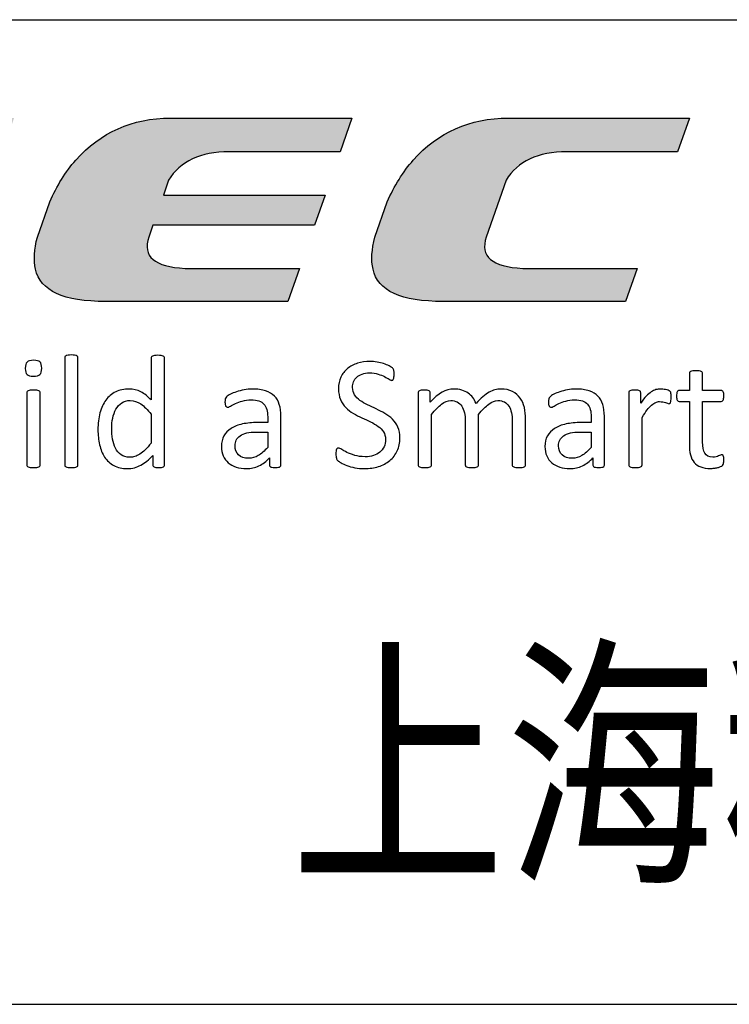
# Model space of a CAD drawing. Header units: millimetres. Extents: x 14844 to 15142, y 1964 to 2174.
# Tile 9 of 19: x 15054 to 15061, y 1989 to 1999. Entities that reach past the tile are written whole.
import ezdxf

# ---------------------------------------------------------------- set-up
doc = ezdxf.new("R2010")
doc.units = ezdxf.units.MM
doc.header["$LTSCALE"] = 30.734
for name, color, linetype in [('03 标注', 7, 'CONTINUOUS'), ('04 \\M+2A4E5\\M+2A672', 1, 'CONTINUOUS'), ('07 图框', 15, 'CONTINUOUS')]:
    doc.layers.add(name, color=color, linetype=linetype)
doc.styles.add('ST1', font='arial.ttf', dxfattribs={"width": 0.8})

# ---------------------------------------------------------------- blocks, each defined once
blk = doc.blocks.new('quectel-logo')
at = {"layer": '04 \\M+2A4E5\\M+2A672'}
h = blk.add_hatch(color=256, dxfattribs=at)
h.dxf.hatch_style = 1
edge = h.paths.add_edge_path(flags=16)
edge.add_spline(control_points=[(-2.24, 2.387), (-2.24, 2.387), (-2.548, 1.504), (-2.548, 1.504), (-2.653, 1.219), (-2.801, 1.067), (-2.992, 1.045), (-2.992, 1.045), (-3.149, 1.048), (-3.149, 1.048), (-3.149, 1.048), (-3.855, 1.063), (-3.855, 1.063), (-4.053, 1.073), (-4.109, 1.227), (-4.007, 1.522), (-4.007, 1.522), (-3.704, 2.387), (-3.704, 2.387), (-3.579, 2.587), (-3.395, 2.719), (-3.149, 2.78), (-3.037, 2.807), (-2.915, 2.821), (-2.78, 2.821), (-2.4, 2.821), (-2.221, 2.677), (-2.24, 2.387)], knot_values=[0, 0, 0, 0, 1, 1, 1, 2, 2, 2, 3, 3, 3, 4, 4, 4, 5, 5, 5, 6, 6, 6, 7, 7, 7, 8, 8, 8, 9, 9, 9, 9], degree=3, periodic=0)
edge = h.paths.add_edge_path()
edge.add_spline(control_points=[(-1.304, 2.694), (-1.387, 3.118), (-1.72, 3.329), (-2.3, 3.329), (-2.3, 3.329), (-2.934, 3.335), (-2.934, 3.335), (-2.934, 3.335), (-3.149, 3.333), (-3.149, 3.333), (-3.149, 3.333), (-3.678, 3.329), (-3.678, 3.329), (-4.258, 3.329), (-4.738, 3.118), (-5.118, 2.694), (-5.274, 2.515), (-5.406, 2.304), (-5.514, 2.056), (-5.514, 2.056), (-5.7, 1.522), (-5.7, 1.522), (-5.752, 1.332), (-5.762, 1.169), (-5.729, 1.032), (-5.685, 0.827), (-5.53, 0.685), (-5.265, 0.609), (-5.265, 0.609), (-5.241, 0.63), (-5.241, 0.63), (-5.241, 0.63), (-5.202, 0.661), (-5.202, 0.661), (-5.202, 0.661), (-5.162, 0.691), (-5.162, 0.691), (-5.162, 0.691), (-5.121, 0.72), (-5.121, 0.72), (-5.121, 0.72), (-5.079, 0.748), (-5.079, 0.748), (-5.079, 0.748), (-5.037, 0.774), (-5.037, 0.774), (-5.037, 0.774), (-4.993, 0.798), (-4.993, 0.798), (-4.993, 0.798), (-4.951, 0.821), (-4.951, 0.821), (-4.951, 0.821), (-4.908, 0.843), (-4.908, 0.843), (-4.908, 0.843), (-4.863, 0.863), (-4.863, 0.863), (-4.863, 0.863), (-4.818, 0.881), (-4.818, 0.881), (-4.818, 0.881), (-4.774, 0.898), (-4.774, 0.898), (-4.774, 0.898), (-4.729, 0.914), (-4.729, 0.914), (-4.729, 0.914), (-4.684, 0.93), (-4.684, 0.93), (-4.684, 0.93), (-4.637, 0.943), (-4.637, 0.943), (-4.637, 0.943), (-4.593, 0.956), (-4.593, 0.956), (-4.593, 0.956), (-4.545, 0.966), (-4.545, 0.966), (-4.545, 0.966), (-4.499, 0.975), (-4.499, 0.975), (-4.499, 0.975), (-4.453, 0.984), (-4.453, 0.984), (-4.453, 0.984), (-4.406, 0.99), (-4.406, 0.99), (-4.406, 0.99), (-4.359, 0.997), (-4.359, 0.997), (-4.359, 0.997), (-4.313, 1.001), (-4.313, 1.001), (-4.313, 1.001), (-4.265, 1.004), (-4.265, 1.004), (-4.265, 1.004), (-4.219, 1.006), (-4.219, 1.006), (-4.219, 1.006), (-4.171, 1.007), (-4.171, 1.007), (-4.171, 1.007), (-4.15, 1.007), (-4.15, 1.007), (-4.15, 1.007), (-4.129, 1.006), (-4.129, 1.006), (-4.129, 1.006), (-4.107, 1.005), (-4.107, 1.005), (-4.107, 1.005), (-4.086, 1.004), (-4.086, 1.004), (-4.086, 1.004), (-4.065, 1.002), (-4.065, 1.002), (-4.065, 1.002), (-4.044, 1), (-4.044, 1), (-4.044, 1), (-4.023, 0.997), (-4.023, 0.997), (-4.023, 0.997), (-4.001, 0.994), (-4.001, 0.994), (-4.001, 0.994), (-3.982, 0.989), (-3.982, 0.989), (-3.982, 0.989), (-3.96, 0.985), (-3.96, 0.985), (-3.96, 0.985), (-3.941, 0.98), (-3.941, 0.98), (-3.941, 0.98), (-3.919, 0.974), (-3.919, 0.974), (-3.919, 0.974), (-3.9, 0.968), (-3.9, 0.968), (-3.9, 0.968), (-3.881, 0.962), (-3.881, 0.962), (-3.881, 0.962), (-3.86, 0.953), (-3.86, 0.953), (-3.86, 0.953), (-3.841, 0.946), (-3.841, 0.946), (-3.841, 0.946), (-3.76, 0.913), (-3.76, 0.913), (-3.76, 0.913), (-3.679, 0.876), (-3.679, 0.876), (-3.679, 0.876), (-3.602, 0.838), (-3.602, 0.838), (-3.602, 0.838), (-3.528, 0.798), (-3.528, 0.798), (-3.528, 0.798), (-3.454, 0.758), (-3.454, 0.758), (-3.454, 0.758), (-3.383, 0.715), (-3.383, 0.715), (-3.383, 0.715), (-3.313, 0.671), (-3.313, 0.671), (-3.313, 0.671), (-3.244, 0.627), (-3.244, 0.627), (-3.244, 0.627), (-3.177, 0.583), (-3.177, 0.583), (-3.177, 0.583), (-3.149, 0.562), (-3.149, 0.562), (-3.149, 0.562), (-3.122, 0.544), (-3.122, 0.544), (-2.552, 0.566), (-2.129, 0.728), (-1.851, 1.032), (-1.725, 1.169), (-1.62, 1.332), (-1.539, 1.522), (-1.539, 1.522), (-1.351, 2.056), (-1.351, 2.056), (-1.287, 2.304), (-1.27, 2.515), (-1.304, 2.694)], knot_values=[0, 0, 0, 0, 1, 1, 1, 2, 2, 2, 3, 3, 3, 4, 4, 4, 5, 5, 5, 6, 6, 6, 7, 7, 7, 8, 8, 8, 9, 9, 9, 10, 10, 10, 11, 11, 11, 12, 12, 12, 13, 13, 13, 14, 14, 14, 15, 15, 15, 16, 16, 16, 17, 17, 17, 18, 18, 18, 19, 19, 19, 20, 20, 20, 21, 21, 21, 22, 22, 22, 23, 23, 23, 24, 24, 24, 25, 25, 25, 26, 26, 26, 27, 27, 27, 28, 28, 28, 29, 29, 29, 30, 30, 30, 31, 31, 31, 32, 32, 32, 33, 33, 33, 34, 34, 34, 35, 35, 35, 36, 36, 36, 37, 37, 37, 38, 38, 38, 39, 39, 39, 40, 40, 40, 41, 41, 41, 42, 42, 42, 43, 43, 43, 44, 44, 44, 45, 45, 45, 46, 46, 46, 47, 47, 47, 48, 48, 48, 49, 49, 49, 50, 50, 50, 51, 51, 51, 52, 52, 52, 53, 53, 53, 54, 54, 54, 55, 55, 55, 56, 56, 56, 57, 57, 57, 58, 58, 58, 59, 59, 59, 60, 60, 60, 61, 61, 61, 62, 62, 62, 63, 63, 63, 64, 64, 64, 65, 65, 65, 65], degree=3, periodic=0)
edge = h.paths.add_edge_path(flags=17)
edge.add_spline(control_points=[(-3.114, -0.705), (-3.953, -0.862), (-4.378, 0.369), (-5.297, 0.057), (-4.489, 0.64), (-3.887, -0.184), (-3.114, -0.705)], knot_values=[0, 0, 0, 0, 1, 1, 1, 2, 2, 2, 2], degree=3, periodic=0)
edge = h.paths.add_edge_path()
edge.add_spline(control_points=[(0, 0), (-0.913, -0.543), (-1.448, -0.331), (-2.243, -0.036), (-1.532, -0.153), (-0.758, -0.208), (0, 0)], knot_values=[0, 0, 0, 0, 1, 1, 1, 2, 2, 2, 2], degree=3, periodic=0)
edge = h.paths.add_edge_path()
edge.add_spline(control_points=[(-3.881, 0.847), (-3.034, 0.508), (-2.557, -0.202), (-1.737, -0.37), (-1.213, -0.476), (-0.775, -0.468), (-0.238, -0.357), (-1.57, -1.089), (-2.325, -0.853), (-2.74, -0.636), (-3.348, -0.318), (-3.86, 0.324), (-4.597, 0.445), (-4.839, 0.485), (-5.059, 0.46), (-5.446, 0.254), (-5.111, 0.709), (-4.644, 0.894), (-4.169, 0.898), (-4.068, 0.9), (-3.971, 0.883), (-3.881, 0.847)], knot_values=[0, 0, 0, 0, 1, 1, 1, 2, 2, 2, 3, 3, 3, 4, 4, 4, 5, 5, 5, 6, 6, 6, 7, 7, 7, 7], degree=3, periodic=0)
edge = h.paths.add_edge_path()
edge.add_spline(control_points=[(2.598, 1.504), (2.493, 1.219), (2.192, 1.067), (1.696, 1.045), (1.228, 1.067), (1.042, 1.225), (1.138, 1.522), (1.138, 1.522), (1.44, 2.387), (1.44, 2.387), (1.44, 2.387), (1.771, 3.335), (1.771, 3.335), (1.771, 3.335), (0.078, 3.335), (0.078, 3.335), (0.078, 3.335), (-0.555, 1.522), (-0.555, 1.522), (-0.605, 1.332), (-0.616, 1.169), (-0.584, 1.032), (-0.513, 0.702), (-0.157, 0.538), (0.487, 0.541), (0.487, 0.541), (1.255, 0.541), (1.255, 0.541), (1.255, 0.541), (1.868, 0.541), (1.868, 0.541), (2.518, 0.538), (2.992, 0.702), (3.294, 1.032), (3.422, 1.169), (3.525, 1.332), (3.606, 1.522), (3.606, 1.522), (3.794, 2.056), (3.794, 2.056), (3.794, 2.056), (4.234, 3.335), (4.234, 3.335), (4.234, 3.335), (3.236, 3.335), (3.236, 3.335), (3.236, 3.335), (2.907, 2.387), (2.907, 2.387), (2.907, 2.387), (2.598, 1.504), (2.598, 1.504), (2.598, 1.504), (2.598, 1.504), (2.598, 1.504)], knot_values=[0, 0, 0, 0, 1, 1, 1, 2, 2, 2, 3, 3, 3, 4, 4, 4, 5, 5, 5, 6, 6, 6, 7, 7, 7, 8, 8, 8, 9, 9, 9, 10, 10, 10, 11, 11, 11, 12, 12, 12, 13, 13, 13, 14, 14, 14, 15, 15, 15, 16, 16, 16, 17, 17, 17, 18, 18, 18, 18], degree=3, periodic=0)
edge = h.paths.add_edge_path()
edge.add_spline(control_points=[(29.185, 1.034), (29.185, 1.034), (29.003, 0.527), (29.003, 0.527), (29.003, 0.527), (26.214, 0.527), (26.214, 0.527), (26.214, 0.527), (26.186, 0.527), (26.186, 0.527), (25.557, 0.527), (25.21, 0.691), (25.144, 1.02), (25.113, 1.161), (25.124, 1.325), (25.175, 1.512), (25.175, 1.512), (25.826, 3.335), (25.826, 3.335), (25.826, 3.335), (27.529, 3.335), (27.529, 3.335), (27.529, 3.335), (26.878, 1.512), (26.878, 1.512), (26.829, 1.365), (26.85, 1.248), (26.938, 1.162), (27.027, 1.077), (27.193, 1.034), (27.435, 1.034), (27.435, 1.034), (29.185, 1.034), (29.185, 1.034)], knot_values=[0, 0, 0, 0, 1, 1, 1, 2, 2, 2, 3, 3, 3, 4, 4, 4, 5, 5, 5, 6, 6, 6, 7, 7, 7, 8, 8, 8, 9, 9, 9, 10, 10, 10, 11, 11, 11, 11], degree=3, periodic=0)
edge = h.paths.add_edge_path()
edge.add_spline(control_points=[(21.73, 1.698), (21.73, 1.698), (21.664, 1.515), (21.664, 1.515), (21.615, 1.369), (21.635, 1.253), (21.724, 1.167), (21.812, 1.082), (21.977, 1.039), (22.218, 1.039), (22.218, 1.039), (23.958, 1.039), (23.958, 1.039), (23.958, 1.039), (23.777, 0.536), (23.777, 0.536), (23.777, 0.536), (21.003, 0.536), (21.003, 0.536), (21.003, 0.536), (20.975, 0.536), (20.975, 0.536), (20.35, 0.536), (20.004, 0.699), (19.939, 1.026), (19.909, 1.166), (19.919, 1.329), (19.97, 1.515), (19.97, 1.515), (20.161, 2.051), (20.161, 2.051), (20.22, 2.179), (20.282, 2.295), (20.346, 2.399), (20.41, 2.503), (20.482, 2.599), (20.563, 2.687), (20.953, 3.115), (21.435, 3.328), (22.009, 3.328), (22.009, 3.328), (24.774, 3.328), (24.774, 3.328), (24.774, 3.328), (24.595, 2.815), (24.595, 2.815), (24.595, 2.815), (22.905, 2.815), (22.905, 2.815), (22.466, 2.815), (22.155, 2.671), (21.973, 2.381), (21.973, 2.381), (21.896, 2.156), (21.896, 2.156), (21.896, 2.156), (24.359, 2.156), (24.359, 2.156), (24.359, 2.156), (24.193, 1.698), (24.193, 1.698), (24.193, 1.698), (21.73, 1.698), (21.73, 1.698)], knot_values=[0, 0, 0, 0, 1, 1, 1, 2, 2, 2, 3, 3, 3, 4, 4, 4, 5, 5, 5, 6, 6, 6, 7, 7, 7, 8, 8, 8, 9, 9, 9, 10, 10, 10, 11, 11, 11, 12, 12, 12, 13, 13, 13, 14, 14, 14, 15, 15, 15, 16, 16, 16, 17, 17, 17, 18, 18, 18, 19, 19, 19, 20, 20, 20, 21, 21, 21, 21], degree=3, periodic=0)
h.paths.add_polyline_path([(15.773, 0.555), (16.581, 2.808), (15.386, 2.808), (15.564, 3.315), (18.311, 3.315), (19.673, 3.315), (19.495, 2.808), (18.255, 2.808), (17.447, 0.555)])
edge = h.paths.add_edge_path()
edge.add_spline(control_points=[(13.724, 1.045), (13.724, 1.045), (12.707, 1.045), (12.707, 1.045), (12.707, 1.045), (11.982, 1.045), (11.982, 1.045), (11.515, 1.067), (11.328, 1.225), (11.428, 1.522), (11.428, 1.522), (11.728, 2.387), (11.728, 2.387), (11.907, 2.677), (12.217, 2.821), (12.652, 2.821), (12.652, 2.821), (13.221, 2.821), (13.221, 2.821), (13.221, 2.821), (14.343, 2.821), (14.343, 2.821), (14.343, 2.821), (14.522, 3.335), (14.522, 3.335), (14.522, 3.335), (13.129, 3.335), (13.129, 3.335), (13.129, 3.335), (11.761, 3.335), (11.761, 3.335), (11.177, 3.331), (10.694, 3.118), (10.315, 2.694), (10.158, 2.515), (10.026, 2.304), (9.918, 2.056), (9.918, 2.056), (9.732, 1.522), (9.732, 1.522), (9.681, 1.332), (9.671, 1.169), (9.702, 1.032), (9.773, 0.702), (10.131, 0.538), (10.773, 0.541), (10.773, 0.541), (11.542, 0.541), (11.542, 0.541), (11.542, 0.541), (12.156, 0.541), (12.156, 0.541), (12.156, 0.541), (13.547, 0.541), (13.547, 0.541), (13.547, 0.541), (13.724, 1.045), (13.724, 1.045), (13.724, 1.045), (13.724, 1.045), (13.724, 1.045)], knot_values=[0, 0, 0, 0, 1, 1, 1, 2, 2, 2, 3, 3, 3, 4, 4, 4, 5, 5, 5, 6, 6, 6, 7, 7, 7, 8, 8, 8, 9, 9, 9, 10, 10, 10, 11, 11, 11, 12, 12, 12, 13, 13, 13, 14, 14, 14, 15, 15, 15, 16, 16, 16, 17, 17, 17, 18, 18, 18, 19, 19, 19, 20, 20, 20, 20], degree=3, periodic=0)
edge = h.paths.add_edge_path()
edge.add_spline(control_points=[(6.348, 1.704), (6.348, 1.704), (8.812, 1.704), (8.812, 1.704), (8.812, 1.704), (8.973, 2.162), (8.973, 2.162), (8.973, 2.162), (6.508, 2.162), (6.508, 2.162), (6.508, 2.162), (6.586, 2.387), (6.586, 2.387), (6.767, 2.677), (7.075, 2.821), (7.512, 2.821), (7.512, 2.821), (8.08, 2.821), (8.08, 2.821), (8.08, 2.821), (9.202, 2.821), (9.202, 2.821), (9.202, 2.821), (9.38, 3.335), (9.38, 3.335), (9.38, 3.335), (7.998, 3.335), (7.998, 3.335), (7.998, 3.335), (7.357, 3.335), (7.357, 3.335), (7.357, 3.335), (6.616, 3.335), (6.616, 3.335), (6.034, 3.331), (5.553, 3.118), (5.174, 2.694), (5.017, 2.515), (4.885, 2.304), (4.778, 2.056), (4.778, 2.056), (4.59, 1.522), (4.59, 1.522), (4.539, 1.332), (4.53, 1.169), (4.561, 1.032), (4.632, 0.702), (4.989, 0.538), (5.631, 0.541), (5.631, 0.541), (6.4, 0.541), (6.4, 0.541), (6.4, 0.541), (7.014, 0.541), (7.014, 0.541), (7.014, 0.541), (8.405, 0.541), (8.405, 0.541), (8.405, 0.541), (8.581, 1.045), (8.581, 1.045), (8.581, 1.045), (7.566, 1.045), (7.566, 1.045), (7.566, 1.045), (6.841, 1.045), (6.841, 1.045), (6.373, 1.067), (6.187, 1.225), (6.285, 1.522), (6.285, 1.522), (6.348, 1.704), (6.348, 1.704), (6.348, 1.704), (6.348, 1.704), (6.348, 1.704)], knot_values=[0, 0, 0, 0, 1, 1, 1, 2, 2, 2, 3, 3, 3, 4, 4, 4, 5, 5, 5, 6, 6, 6, 7, 7, 7, 8, 8, 8, 9, 9, 9, 10, 10, 10, 11, 11, 11, 12, 12, 12, 13, 13, 13, 14, 14, 14, 15, 15, 15, 16, 16, 16, 17, 17, 17, 18, 18, 18, 19, 19, 19, 20, 20, 20, 21, 21, 21, 22, 22, 22, 23, 23, 23, 24, 24, 24, 25, 25, 25, 25], degree=3, periodic=0)
for points, knots in [([(6.348, 1.704), (6.348, 1.704), (8.812, 1.704), (8.812, 1.704), (8.812, 1.704), (8.973, 2.162), (8.973, 2.162), (8.973, 2.162), (6.508, 2.162), (6.508, 2.162), (6.508, 2.162), (6.586, 2.387), (6.586, 2.387), (6.767, 2.677), (7.075, 2.821), (7.512, 2.821), (7.512, 2.821), (8.08, 2.821), (8.08, 2.821), (8.08, 2.821), (9.202, 2.821), (9.202, 2.821), (9.202, 2.821), (9.38, 3.335), (9.38, 3.335), (9.38, 3.335), (7.998, 3.335), (7.998, 3.335), (7.998, 3.335), (7.357, 3.335), (7.357, 3.335), (7.357, 3.335), (6.616, 3.335), (6.616, 3.335), (6.034, 3.331), (5.553, 3.118), (5.174, 2.694), (5.017, 2.515), (4.885, 2.304), (4.778, 2.056), (4.778, 2.056), (4.59, 1.522), (4.59, 1.522), (4.539, 1.332), (4.53, 1.169), (4.561, 1.032), (4.632, 0.702), (4.989, 0.538), (5.631, 0.541), (5.631, 0.541), (6.4, 0.541), (6.4, 0.541), (6.4, 0.541), (7.014, 0.541), (7.014, 0.541), (7.014, 0.541), (8.405, 0.541), (8.405, 0.541), (8.405, 0.541), (8.581, 1.045), (8.581, 1.045), (8.581, 1.045), (7.566, 1.045), (7.566, 1.045), (7.566, 1.045), (6.841, 1.045), (6.841, 1.045), (6.373, 1.067), (6.187, 1.225), (6.285, 1.522), (6.285, 1.522), (6.348, 1.704), (6.348, 1.704), (6.348, 1.704), (6.348, 1.704), (6.348, 1.704)], [0, 0, 0, 0, 1, 1, 1, 2, 2, 2, 3, 3, 3, 4, 4, 4, 5, 5, 5, 6, 6, 6, 7, 7, 7, 8, 8, 8, 9, 9, 9, 10, 10, 10, 11, 11, 11, 12, 12, 12, 13, 13, 13, 14, 14, 14, 15, 15, 15, 16, 16, 16, 17, 17, 17, 18, 18, 18, 19, 19, 19, 20, 20, 20, 21, 21, 21, 22, 22, 22, 23, 23, 23, 24, 24, 24, 25, 25, 25, 25]), ([(13.724, 1.045), (13.724, 1.045), (12.707, 1.045), (12.707, 1.045), (12.707, 1.045), (11.982, 1.045), (11.982, 1.045), (11.515, 1.067), (11.328, 1.225), (11.428, 1.522), (11.428, 1.522), (11.728, 2.387), (11.728, 2.387), (11.907, 2.677), (12.217, 2.821), (12.652, 2.821), (12.652, 2.821), (13.221, 2.821), (13.221, 2.821), (13.221, 2.821), (14.343, 2.821), (14.343, 2.821), (14.343, 2.821), (14.522, 3.335), (14.522, 3.335), (14.522, 3.335), (13.129, 3.335), (13.129, 3.335), (13.129, 3.335), (11.761, 3.335), (11.761, 3.335), (11.177, 3.331), (10.694, 3.118), (10.315, 2.694), (10.158, 2.515), (10.026, 2.304), (9.918, 2.056), (9.918, 2.056), (9.732, 1.522), (9.732, 1.522), (9.681, 1.332), (9.671, 1.169), (9.702, 1.032), (9.773, 0.702), (10.131, 0.538), (10.773, 0.541), (10.773, 0.541), (11.542, 0.541), (11.542, 0.541), (11.542, 0.541), (12.156, 0.541), (12.156, 0.541), (12.156, 0.541), (13.547, 0.541), (13.547, 0.541), (13.547, 0.541), (13.724, 1.045), (13.724, 1.045), (13.724, 1.045), (13.724, 1.045), (13.724, 1.045)], [0, 0, 0, 0, 1, 1, 1, 2, 2, 2, 3, 3, 3, 4, 4, 4, 5, 5, 5, 6, 6, 6, 7, 7, 7, 8, 8, 8, 9, 9, 9, 10, 10, 10, 11, 11, 11, 12, 12, 12, 13, 13, 13, 14, 14, 14, 15, 15, 15, 16, 16, 16, 17, 17, 17, 18, 18, 18, 19, 19, 19, 20, 20, 20, 20]), ([(5.208, -1.952), (5.208, -1.958), (5.206, -1.964), (5.203, -1.968), (5.2, -1.973), (5.195, -1.977), (5.187, -1.98), (5.18, -1.983), (5.17, -1.986), (5.157, -1.987), (5.144, -1.989), (5.127, -1.99), (5.106, -1.99), (5.087, -1.99), (5.07, -1.989), (5.057, -1.987), (5.044, -1.986), (5.034, -1.983), (5.026, -1.98), (5.018, -1.977), (5.013, -1.973), (5.01, -1.968), (5.007, -1.964), (5.006, -1.958), (5.006, -1.952), (5.006, -1.952), (5.006, -0.314), (5.006, -0.314), (5.006, -0.308), (5.007, -0.302), (5.01, -0.297), (5.013, -0.292), (5.018, -0.288), (5.026, -0.285), (5.034, -0.282), (5.044, -0.279), (5.057, -0.278), (5.07, -0.276), (5.087, -0.275), (5.106, -0.275), (5.127, -0.275), (5.144, -0.276), (5.157, -0.278), (5.17, -0.279), (5.18, -0.282), (5.187, -0.285), (5.195, -0.288), (5.2, -0.292), (5.203, -0.297), (5.206, -0.302), (5.208, -0.308), (5.208, -0.314), (5.208, -0.314), (5.208, -1.952), (5.208, -1.952)], [0, 0, 0, 0, 1, 1, 1, 2, 2, 2, 3, 3, 3, 4, 4, 4, 5, 5, 5, 6, 6, 6, 7, 7, 7, 8, 8, 8, 9, 9, 9, 10, 10, 10, 11, 11, 11, 12, 12, 12, 13, 13, 13, 14, 14, 14, 15, 15, 15, 16, 16, 16, 17, 17, 17, 18, 18, 18, 18]), ([(6.527, -1.952), (6.527, -1.958), (6.525, -1.964), (6.522, -1.969), (6.52, -1.974), (6.515, -1.978), (6.508, -1.98), (6.501, -1.983), (6.492, -1.986), (6.48, -1.987), (6.469, -1.989), (6.455, -1.99), (6.438, -1.99), (6.421, -1.99), (6.407, -1.989), (6.396, -1.987), (6.384, -1.986), (6.375, -1.983), (6.367, -1.98), (6.36, -1.978), (6.355, -1.974), (6.351, -1.969), (6.348, -1.964), (6.347, -1.958), (6.347, -1.952), (6.347, -1.952), (6.347, -1.806), (6.347, -1.806), (6.289, -1.869), (6.228, -1.918), (6.166, -1.953), (6.103, -1.988), (6.035, -2.006), (5.961, -2.006), (5.88, -2.006), (5.811, -1.99), (5.753, -1.958), (5.696, -1.927), (5.65, -1.885), (5.614, -1.831), (5.579, -1.777), (5.553, -1.715), (5.537, -1.642), (5.52, -1.57), (5.512, -1.494), (5.512, -1.414), (5.512, -1.319), (5.522, -1.233), (5.543, -1.157), (5.563, -1.081), (5.593, -1.015), (5.633, -0.961), (5.673, -0.908), (5.723, -0.866), (5.782, -0.837), (5.841, -0.808), (5.91, -0.794), (5.987, -0.794), (6.052, -0.794), (6.111, -0.808), (6.165, -0.836), (6.218, -0.864), (6.271, -0.906), (6.323, -0.96), (6.323, -0.96), (6.323, -0.319), (6.323, -0.319), (6.323, -0.314), (6.325, -0.308), (6.328, -0.303), (6.33, -0.297), (6.336, -0.293), (6.344, -0.291), (6.352, -0.288), (6.363, -0.285), (6.375, -0.283), (6.388, -0.281), (6.404, -0.28), (6.424, -0.28), (6.444, -0.28), (6.461, -0.281), (6.474, -0.283), (6.487, -0.285), (6.497, -0.288), (6.505, -0.291), (6.512, -0.293), (6.518, -0.297), (6.521, -0.303), (6.525, -0.308), (6.527, -0.314), (6.527, -0.319), (6.527, -0.319), (6.527, -1.952), (6.527, -1.952)], [0, 0, 0, 0, 1, 1, 1, 2, 2, 2, 3, 3, 3, 4, 4, 4, 5, 5, 5, 6, 6, 6, 7, 7, 7, 8, 8, 8, 9, 9, 9, 10, 10, 10, 11, 11, 11, 12, 12, 12, 13, 13, 13, 14, 14, 14, 15, 15, 15, 16, 16, 16, 17, 17, 17, 18, 18, 18, 19, 19, 19, 20, 20, 20, 21, 21, 21, 22, 22, 22, 23, 23, 23, 24, 24, 24, 25, 25, 25, 26, 26, 26, 27, 27, 27, 28, 28, 28, 29, 29, 29, 30, 30, 30, 31, 31, 31, 31]), ([(4.655, -0.476), (4.655, -0.524), (4.646, -0.556), (4.628, -0.573), (4.611, -0.59), (4.577, -0.599), (4.529, -0.599), (4.482, -0.599), (4.449, -0.59), (4.432, -0.574), (4.414, -0.557), (4.405, -0.525), (4.405, -0.479), (4.405, -0.431), (4.414, -0.399), (4.432, -0.382), (4.45, -0.365), (4.483, -0.356), (4.532, -0.356), (4.579, -0.356), (4.612, -0.365), (4.629, -0.381), (4.647, -0.398), (4.655, -0.43), (4.655, -0.476)], [0, 0, 0, 0, 1, 1, 1, 2, 2, 2, 3, 3, 3, 4, 4, 4, 5, 5, 5, 6, 6, 6, 7, 7, 7, 8, 8, 8, 8]), ([(10.112, -1.537), (10.112, -1.612), (10.099, -1.678), (10.071, -1.736), (10.044, -1.794), (10.006, -1.843), (9.957, -1.884), (9.909, -1.924), (9.852, -1.955), (9.786, -1.975), (9.72, -1.995), (9.649, -2.006), (9.573, -2.006), (9.52, -2.006), (9.471, -2.001), (9.426, -1.992), (9.38, -1.983), (9.34, -1.972), (9.304, -1.959), (9.269, -1.946), (9.239, -1.933), (9.215, -1.919), (9.191, -1.905), (9.174, -1.893), (9.165, -1.883), (9.155, -1.873), (9.148, -1.861), (9.144, -1.846), (9.139, -1.831), (9.137, -1.81), (9.137, -1.785), (9.137, -1.767), (9.138, -1.752), (9.139, -1.74), (9.141, -1.728), (9.144, -1.719), (9.147, -1.711), (9.15, -1.704), (9.154, -1.699), (9.159, -1.696), (9.164, -1.693), (9.17, -1.692), (9.176, -1.692), (9.188, -1.692), (9.204, -1.699), (9.225, -1.713), (9.245, -1.727), (9.272, -1.742), (9.305, -1.758), (9.338, -1.774), (9.377, -1.79), (9.423, -1.804), (9.469, -1.818), (9.523, -1.825), (9.583, -1.825), (9.629, -1.825), (9.671, -1.819), (9.709, -1.807), (9.747, -1.795), (9.779, -1.777), (9.807, -1.755), (9.834, -1.732), (9.855, -1.705), (9.87, -1.672), (9.885, -1.64), (9.892, -1.602), (9.892, -1.561), (9.892, -1.516), (9.882, -1.477), (9.861, -1.446), (9.841, -1.414), (9.814, -1.386), (9.78, -1.362), (9.747, -1.337), (9.709, -1.315), (9.666, -1.295), (9.623, -1.275), (9.579, -1.255), (9.534, -1.234), (9.489, -1.213), (9.445, -1.19), (9.403, -1.165), (9.36, -1.14), (9.322, -1.11), (9.289, -1.075), (9.255, -1.041), (9.228, -1.001), (9.207, -0.955), (9.187, -0.909), (9.176, -0.853), (9.176, -0.789), (9.176, -0.723), (9.188, -0.664), (9.212, -0.612), (9.237, -0.56), (9.27, -0.516), (9.313, -0.481), (9.356, -0.446), (9.407, -0.419), (9.466, -0.401), (9.525, -0.382), (9.589, -0.373), (9.658, -0.373), (9.693, -0.373), (9.728, -0.376), (9.764, -0.382), (9.799, -0.389), (9.833, -0.397), (9.864, -0.407), (9.896, -0.417), (9.924, -0.429), (9.948, -0.441), (9.973, -0.454), (9.989, -0.464), (9.997, -0.472), (10.004, -0.48), (10.01, -0.486), (10.012, -0.49), (10.014, -0.495), (10.016, -0.5), (10.018, -0.507), (10.02, -0.514), (10.021, -0.523), (10.022, -0.533), (10.023, -0.542), (10.023, -0.555), (10.023, -0.571), (10.023, -0.585), (10.022, -0.598), (10.021, -0.61), (10.02, -0.621), (10.018, -0.631), (10.016, -0.639), (10.013, -0.646), (10.01, -0.652), (10.005, -0.656), (10.001, -0.659), (9.996, -0.661), (9.99, -0.661), (9.981, -0.661), (9.967, -0.655), (9.948, -0.644), (9.928, -0.633), (9.905, -0.62), (9.877, -0.605), (9.849, -0.591), (9.817, -0.578), (9.779, -0.566), (9.741, -0.554), (9.698, -0.548), (9.651, -0.548), (9.606, -0.548), (9.568, -0.554), (9.535, -0.566), (9.503, -0.578), (9.476, -0.594), (9.454, -0.613), (9.433, -0.633), (9.417, -0.656), (9.407, -0.683), (9.396, -0.71), (9.391, -0.739), (9.391, -0.769), (9.391, -0.813), (9.401, -0.851), (9.421, -0.883), (9.442, -0.915), (9.469, -0.943), (9.503, -0.968), (9.537, -0.992), (9.575, -1.015), (9.619, -1.035), (9.662, -1.055), (9.706, -1.076), (9.751, -1.097), (9.796, -1.118), (9.84, -1.141), (9.883, -1.166), (9.927, -1.19), (9.965, -1.22), (9.999, -1.254), (10.033, -1.288), (10.06, -1.328), (10.081, -1.374), (10.102, -1.42), (10.112, -1.475), (10.112, -1.537)], [0, 0, 0, 0, 1, 1, 1, 2, 2, 2, 3, 3, 3, 4, 4, 4, 5, 5, 5, 6, 6, 6, 7, 7, 7, 8, 8, 8, 9, 9, 9, 10, 10, 10, 11, 11, 11, 12, 12, 12, 13, 13, 13, 14, 14, 14, 15, 15, 15, 16, 16, 16, 17, 17, 17, 18, 18, 18, 19, 19, 19, 20, 20, 20, 21, 21, 21, 22, 22, 22, 23, 23, 23, 24, 24, 24, 25, 25, 25, 26, 26, 26, 27, 27, 27, 28, 28, 28, 29, 29, 29, 30, 30, 30, 31, 31, 31, 32, 32, 32, 33, 33, 33, 34, 34, 34, 35, 35, 35, 36, 36, 36, 37, 37, 37, 38, 38, 38, 39, 39, 39, 40, 40, 40, 41, 41, 41, 42, 42, 42, 43, 43, 43, 44, 44, 44, 45, 45, 45, 46, 46, 46, 47, 47, 47, 48, 48, 48, 49, 49, 49, 50, 50, 50, 51, 51, 51, 52, 52, 52, 53, 53, 53, 54, 54, 54, 55, 55, 55, 56, 56, 56, 57, 57, 57, 58, 58, 58, 59, 59, 59, 60, 60, 60, 61, 61, 61, 62, 62, 62, 62]), ([(15.046, -1.871), (15.046, -1.894), (15.045, -1.913), (15.041, -1.927), (15.038, -1.941), (15.033, -1.951), (15.027, -1.958), (15.02, -1.964), (15.01, -1.97), (14.997, -1.976), (14.984, -1.982), (14.969, -1.987), (14.953, -1.99), (14.936, -1.994), (14.918, -1.997), (14.899, -1.999), (14.88, -2.002), (14.862, -2.003), (14.843, -2.003), (14.786, -2.003), (14.737, -1.996), (14.696, -1.98), (14.655, -1.965), (14.621, -1.942), (14.595, -1.912), (14.569, -1.881), (14.55, -1.842), (14.538, -1.795), (14.527, -1.748), (14.521, -1.693), (14.521, -1.629), (14.521, -1.629), (14.521, -0.985), (14.521, -0.985), (14.521, -0.985), (14.366, -0.985), (14.366, -0.985), (14.354, -0.985), (14.344, -0.978), (14.337, -0.965), (14.329, -0.952), (14.326, -0.931), (14.326, -0.901), (14.326, -0.886), (14.327, -0.873), (14.329, -0.862), (14.331, -0.852), (14.333, -0.843), (14.337, -0.836), (14.34, -0.829), (14.344, -0.824), (14.35, -0.821), (14.355, -0.818), (14.361, -0.817), (14.367, -0.817), (14.367, -0.817), (14.521, -0.817), (14.521, -0.817), (14.521, -0.817), (14.521, -0.555), (14.521, -0.555), (14.521, -0.549), (14.522, -0.544), (14.525, -0.539), (14.528, -0.534), (14.533, -0.53), (14.541, -0.526), (14.549, -0.522), (14.559, -0.52), (14.572, -0.518), (14.585, -0.516), (14.601, -0.515), (14.621, -0.515), (14.641, -0.515), (14.658, -0.516), (14.671, -0.518), (14.684, -0.52), (14.695, -0.522), (14.702, -0.526), (14.709, -0.53), (14.715, -0.534), (14.718, -0.539), (14.721, -0.544), (14.723, -0.549), (14.723, -0.555), (14.723, -0.555), (14.723, -0.817), (14.723, -0.817), (14.723, -0.817), (15.006, -0.817), (15.006, -0.817), (15.012, -0.817), (15.018, -0.818), (15.023, -0.821), (15.028, -0.824), (15.032, -0.829), (15.036, -0.836), (15.04, -0.843), (15.042, -0.852), (15.044, -0.862), (15.045, -0.873), (15.046, -0.886), (15.046, -0.901), (15.046, -0.931), (15.043, -0.952), (15.035, -0.965), (15.028, -0.978), (15.018, -0.985), (15.006, -0.985), (15.006, -0.985), (14.723, -0.985), (14.723, -0.985), (14.723, -0.985), (14.723, -1.6), (14.723, -1.6), (14.723, -1.676), (14.734, -1.733), (14.756, -1.772), (14.779, -1.811), (14.819, -1.83), (14.877, -1.83), (14.896, -1.83), (14.913, -1.829), (14.927, -1.825), (14.942, -1.821), (14.955, -1.817), (14.967, -1.813), (14.978, -1.809), (14.988, -1.805), (14.996, -1.801), (15.004, -1.798), (15.012, -1.796), (15.018, -1.796), (15.022, -1.796), (15.026, -1.797), (15.03, -1.799), (15.033, -1.801), (15.036, -1.805), (15.038, -1.811), (15.04, -1.817), (15.042, -1.824), (15.044, -1.834), (15.045, -1.844), (15.046, -1.856), (15.046, -1.871)], [0, 0, 0, 0, 1, 1, 1, 2, 2, 2, 3, 3, 3, 4, 4, 4, 5, 5, 5, 6, 6, 6, 7, 7, 7, 8, 8, 8, 9, 9, 9, 10, 10, 10, 11, 11, 11, 12, 12, 12, 13, 13, 13, 14, 14, 14, 15, 15, 15, 16, 16, 16, 17, 17, 17, 18, 18, 18, 19, 19, 19, 20, 20, 20, 21, 21, 21, 22, 22, 22, 23, 23, 23, 24, 24, 24, 25, 25, 25, 26, 26, 26, 27, 27, 27, 28, 28, 28, 29, 29, 29, 30, 30, 30, 31, 31, 31, 32, 32, 32, 33, 33, 33, 34, 34, 34, 35, 35, 35, 36, 36, 36, 37, 37, 37, 38, 38, 38, 39, 39, 39, 40, 40, 40, 41, 41, 41, 42, 42, 42, 43, 43, 43, 44, 44, 44, 45, 45, 45, 46, 46, 46, 47, 47, 47, 48, 48, 48, 48]), ([(4.632, -1.952), (4.632, -1.958), (4.63, -1.964), (4.627, -1.968), (4.624, -1.973), (4.619, -1.977), (4.611, -1.98), (4.604, -1.983), (4.594, -1.986), (4.581, -1.987), (4.568, -1.989), (4.551, -1.99), (4.53, -1.99), (4.511, -1.99), (4.494, -1.989), (4.481, -1.987), (4.468, -1.986), (4.458, -1.983), (4.45, -1.98), (4.442, -1.977), (4.437, -1.973), (4.434, -1.968), (4.431, -1.964), (4.43, -1.958), (4.43, -1.952), (4.43, -1.952), (4.43, -0.849), (4.43, -0.849), (4.43, -0.843), (4.431, -0.838), (4.434, -0.833), (4.437, -0.828), (4.442, -0.824), (4.45, -0.821), (4.458, -0.817), (4.468, -0.815), (4.481, -0.813), (4.494, -0.812), (4.511, -0.811), (4.53, -0.811), (4.551, -0.811), (4.568, -0.812), (4.581, -0.813), (4.594, -0.815), (4.604, -0.817), (4.611, -0.821), (4.619, -0.824), (4.624, -0.828), (4.627, -0.833), (4.63, -0.838), (4.632, -0.843), (4.632, -0.849), (4.632, -0.849), (4.632, -1.952), (4.632, -1.952)], [0, 0, 0, 0, 1, 1, 1, 2, 2, 2, 3, 3, 3, 4, 4, 4, 5, 5, 5, 6, 6, 6, 7, 7, 7, 8, 8, 8, 9, 9, 9, 10, 10, 10, 11, 11, 11, 12, 12, 12, 13, 13, 13, 14, 14, 14, 15, 15, 15, 16, 16, 16, 17, 17, 17, 18, 18, 18, 18]), ([(8.299, -1.953), (8.299, -1.963), (8.296, -1.97), (8.289, -1.975), (8.282, -1.98), (8.273, -1.984), (8.262, -1.986), (8.251, -1.988), (8.234, -1.99), (8.212, -1.99), (8.19, -1.99), (8.174, -1.988), (8.161, -1.986), (8.148, -1.984), (8.139, -1.98), (8.133, -1.975), (8.128, -1.97), (8.125, -1.963), (8.125, -1.953), (8.125, -1.953), (8.125, -1.843), (8.125, -1.843), (8.077, -1.894), (8.023, -1.934), (7.964, -1.963), (7.904, -1.991), (7.842, -2.006), (7.776, -2.006), (7.717, -2.006), (7.665, -1.998), (7.618, -1.983), (7.571, -1.968), (7.531, -1.946), (7.498, -1.917), (7.465, -1.889), (7.439, -1.854), (7.421, -1.812), (7.402, -1.77), (7.393, -1.723), (7.393, -1.67), (7.393, -1.608), (7.406, -1.554), (7.431, -1.508), (7.456, -1.462), (7.493, -1.424), (7.54, -1.394), (7.588, -1.364), (7.646, -1.341), (7.714, -1.326), (7.783, -1.311), (7.86, -1.303), (7.946, -1.303), (7.946, -1.303), (8.098, -1.303), (8.098, -1.303), (8.098, -1.303), (8.098, -1.218), (8.098, -1.218), (8.098, -1.175), (8.093, -1.138), (8.084, -1.105), (8.075, -1.072), (8.061, -1.045), (8.041, -1.023), (8.021, -1.002), (7.995, -0.985), (7.963, -0.974), (7.931, -0.963), (7.892, -0.958), (7.845, -0.958), (7.796, -0.958), (7.751, -0.964), (7.711, -0.976), (7.672, -0.987), (7.637, -1), (7.607, -1.015), (7.577, -1.029), (7.552, -1.042), (7.532, -1.054), (7.512, -1.066), (7.497, -1.072), (7.488, -1.072), (7.481, -1.072), (7.475, -1.07), (7.47, -1.067), (7.465, -1.064), (7.461, -1.059), (7.457, -1.052), (7.454, -1.046), (7.451, -1.037), (7.45, -1.027), (7.448, -1.017), (7.447, -1.006), (7.447, -0.993), (7.447, -0.973), (7.448, -0.957), (7.451, -0.945), (7.454, -0.933), (7.461, -0.922), (7.472, -0.911), (7.483, -0.901), (7.502, -0.888), (7.529, -0.874), (7.556, -0.86), (7.587, -0.847), (7.622, -0.835), (7.657, -0.823), (7.696, -0.813), (7.738, -0.805), (7.779, -0.797), (7.821, -0.794), (7.864, -0.794), (7.943, -0.794), (8.01, -0.803), (8.066, -0.821), (8.122, -0.839), (8.166, -0.865), (8.201, -0.9), (8.235, -0.934), (8.26, -0.977), (8.275, -1.029), (8.291, -1.08), (8.299, -1.14), (8.299, -1.209), (8.299, -1.209), (8.299, -1.953), (8.299, -1.953)], [0, 0, 0, 0, 1, 1, 1, 2, 2, 2, 3, 3, 3, 4, 4, 4, 5, 5, 5, 6, 6, 6, 7, 7, 7, 8, 8, 8, 9, 9, 9, 10, 10, 10, 11, 11, 11, 12, 12, 12, 13, 13, 13, 14, 14, 14, 15, 15, 15, 16, 16, 16, 17, 17, 17, 18, 18, 18, 19, 19, 19, 20, 20, 20, 21, 21, 21, 22, 22, 22, 23, 23, 23, 24, 24, 24, 25, 25, 25, 26, 26, 26, 27, 27, 27, 28, 28, 28, 29, 29, 29, 30, 30, 30, 31, 31, 31, 32, 32, 32, 33, 33, 33, 34, 34, 34, 35, 35, 35, 36, 36, 36, 37, 37, 37, 38, 38, 38, 39, 39, 39, 40, 40, 40, 41, 41, 41, 42, 42, 42, 42]), ([(12.027, -1.952), (12.027, -1.958), (12.025, -1.964), (12.022, -1.968), (12.018, -1.973), (12.013, -1.977), (12.006, -1.98), (11.998, -1.983), (11.988, -1.986), (11.975, -1.987), (11.962, -1.989), (11.946, -1.99), (11.926, -1.99), (11.906, -1.99), (11.889, -1.989), (11.876, -1.987), (11.863, -1.986), (11.852, -1.983), (11.845, -1.98), (11.837, -1.977), (11.831, -1.973), (11.828, -1.968), (11.825, -1.964), (11.823, -1.958), (11.823, -1.952), (11.823, -1.952), (11.823, -1.281), (11.823, -1.281), (11.823, -1.235), (11.819, -1.192), (11.811, -1.154), (11.803, -1.115), (11.79, -1.082), (11.772, -1.055), (11.754, -1.027), (11.731, -1.006), (11.703, -0.991), (11.675, -0.976), (11.643, -0.969), (11.605, -0.969), (11.559, -0.969), (11.512, -0.987), (11.465, -1.023), (11.418, -1.059), (11.366, -1.111), (11.31, -1.181), (11.31, -1.181), (11.31, -1.952), (11.31, -1.952), (11.31, -1.958), (11.308, -1.964), (11.305, -1.968), (11.302, -1.973), (11.296, -1.977), (11.288, -1.98), (11.281, -1.983), (11.27, -1.986), (11.257, -1.987), (11.244, -1.989), (11.228, -1.99), (11.208, -1.99), (11.189, -1.99), (11.173, -1.989), (11.16, -1.987), (11.146, -1.986), (11.136, -1.983), (11.128, -1.98), (11.12, -1.977), (11.115, -1.973), (11.112, -1.968), (11.109, -1.964), (11.108, -1.958), (11.108, -1.952), (11.108, -1.952), (11.108, -1.281), (11.108, -1.281), (11.108, -1.235), (11.103, -1.192), (11.094, -1.154), (11.085, -1.115), (11.072, -1.082), (11.054, -1.055), (11.036, -1.027), (11.013, -1.006), (10.986, -0.991), (10.958, -0.976), (10.926, -0.969), (10.888, -0.969), (10.842, -0.969), (10.795, -0.987), (10.747, -1.023), (10.7, -1.059), (10.648, -1.111), (10.593, -1.181), (10.593, -1.181), (10.593, -1.952), (10.593, -1.952), (10.593, -1.958), (10.591, -1.964), (10.588, -1.968), (10.585, -1.973), (10.579, -1.977), (10.572, -1.98), (10.565, -1.983), (10.554, -1.986), (10.541, -1.987), (10.528, -1.989), (10.512, -1.99), (10.491, -1.99), (10.472, -1.99), (10.455, -1.989), (10.442, -1.987), (10.429, -1.986), (10.419, -1.983), (10.411, -1.98), (10.403, -1.977), (10.398, -1.973), (10.395, -1.968), (10.392, -1.964), (10.391, -1.958), (10.391, -1.952), (10.391, -1.952), (10.391, -0.849), (10.391, -0.849), (10.391, -0.842), (10.392, -0.837), (10.394, -0.832), (10.397, -0.828), (10.402, -0.824), (10.409, -0.82), (10.416, -0.816), (10.426, -0.814), (10.437, -0.813), (10.449, -0.811), (10.464, -0.811), (10.483, -0.811), (10.501, -0.811), (10.515, -0.811), (10.527, -0.813), (10.539, -0.814), (10.548, -0.816), (10.555, -0.82), (10.561, -0.824), (10.566, -0.828), (10.569, -0.832), (10.572, -0.837), (10.573, -0.842), (10.573, -0.849), (10.573, -0.849), (10.573, -0.995), (10.573, -0.995), (10.635, -0.925), (10.696, -0.874), (10.754, -0.842), (10.812, -0.81), (10.871, -0.794), (10.931, -0.794), (10.977, -0.794), (11.018, -0.799), (11.054, -0.81), (11.091, -0.82), (11.123, -0.835), (11.15, -0.854), (11.178, -0.874), (11.202, -0.896), (11.222, -0.923), (11.241, -0.949), (11.257, -0.979), (11.271, -1.012), (11.307, -0.972), (11.342, -0.938), (11.375, -0.91), (11.408, -0.882), (11.44, -0.86), (11.471, -0.843), (11.502, -0.825), (11.531, -0.813), (11.56, -0.805), (11.589, -0.797), (11.619, -0.794), (11.648, -0.794), (11.719, -0.794), (11.779, -0.806), (11.827, -0.831), (11.875, -0.856), (11.914, -0.889), (11.944, -0.931), (11.974, -0.973), (11.995, -1.021), (12.008, -1.077), (12.02, -1.133), (12.027, -1.192), (12.027, -1.254), (12.027, -1.254), (12.027, -1.952), (12.027, -1.952)], [0, 0, 0, 0, 1, 1, 1, 2, 2, 2, 3, 3, 3, 4, 4, 4, 5, 5, 5, 6, 6, 6, 7, 7, 7, 8, 8, 8, 9, 9, 9, 10, 10, 10, 11, 11, 11, 12, 12, 12, 13, 13, 13, 14, 14, 14, 15, 15, 15, 16, 16, 16, 17, 17, 17, 18, 18, 18, 19, 19, 19, 20, 20, 20, 21, 21, 21, 22, 22, 22, 23, 23, 23, 24, 24, 24, 25, 25, 25, 26, 26, 26, 27, 27, 27, 28, 28, 28, 29, 29, 29, 30, 30, 30, 31, 31, 31, 32, 32, 32, 33, 33, 33, 34, 34, 34, 35, 35, 35, 36, 36, 36, 37, 37, 37, 38, 38, 38, 39, 39, 39, 40, 40, 40, 41, 41, 41, 42, 42, 42, 43, 43, 43, 44, 44, 44, 45, 45, 45, 46, 46, 46, 47, 47, 47, 48, 48, 48, 49, 49, 49, 50, 50, 50, 51, 51, 51, 52, 52, 52, 53, 53, 53, 54, 54, 54, 55, 55, 55, 56, 56, 56, 57, 57, 57, 58, 58, 58, 59, 59, 59, 60, 60, 60, 61, 61, 61, 62, 62, 62, 63, 63, 63, 64, 64, 64, 65, 65, 65, 65]), ([(13.226, -1.953), (13.226, -1.963), (13.223, -1.97), (13.217, -1.975), (13.21, -1.98), (13.201, -1.984), (13.19, -1.986), (13.178, -1.988), (13.161, -1.99), (13.139, -1.99), (13.118, -1.99), (13.101, -1.988), (13.089, -1.986), (13.076, -1.984), (13.067, -1.98), (13.061, -1.975), (13.055, -1.97), (13.052, -1.963), (13.052, -1.953), (13.052, -1.953), (13.052, -1.843), (13.052, -1.843), (13.004, -1.894), (12.95, -1.934), (12.891, -1.963), (12.832, -1.991), (12.769, -2.006), (12.703, -2.006), (12.645, -2.006), (12.593, -1.998), (12.546, -1.983), (12.499, -1.968), (12.459, -1.946), (12.426, -1.917), (12.392, -1.889), (12.367, -1.854), (12.348, -1.812), (12.33, -1.77), (12.321, -1.723), (12.321, -1.67), (12.321, -1.608), (12.333, -1.554), (12.359, -1.508), (12.384, -1.462), (12.42, -1.424), (12.468, -1.394), (12.515, -1.364), (12.573, -1.341), (12.642, -1.326), (12.71, -1.311), (12.788, -1.303), (12.874, -1.303), (12.874, -1.303), (13.025, -1.303), (13.025, -1.303), (13.025, -1.303), (13.025, -1.218), (13.025, -1.218), (13.025, -1.175), (13.021, -1.138), (13.012, -1.105), (13.003, -1.072), (12.988, -1.045), (12.968, -1.023), (12.948, -1.002), (12.922, -0.985), (12.891, -0.974), (12.859, -0.963), (12.82, -0.958), (12.773, -0.958), (12.723, -0.958), (12.678, -0.964), (12.639, -0.976), (12.599, -0.987), (12.564, -1), (12.535, -1.015), (12.505, -1.029), (12.48, -1.042), (12.46, -1.054), (12.44, -1.066), (12.425, -1.072), (12.415, -1.072), (12.409, -1.072), (12.403, -1.07), (12.398, -1.067), (12.393, -1.064), (12.389, -1.059), (12.385, -1.052), (12.381, -1.046), (12.379, -1.037), (12.377, -1.027), (12.375, -1.017), (12.375, -1.006), (12.375, -0.993), (12.375, -0.973), (12.376, -0.957), (12.379, -0.945), (12.382, -0.933), (12.389, -0.922), (12.4, -0.911), (12.411, -0.901), (12.43, -0.888), (12.457, -0.874), (12.484, -0.86), (12.515, -0.847), (12.55, -0.835), (12.585, -0.823), (12.623, -0.813), (12.665, -0.805), (12.707, -0.797), (12.749, -0.794), (12.791, -0.794), (12.871, -0.794), (12.938, -0.803), (12.994, -0.821), (13.049, -0.839), (13.094, -0.865), (13.128, -0.9), (13.163, -0.934), (13.188, -0.977), (13.203, -1.029), (13.219, -1.08), (13.226, -1.14), (13.226, -1.209), (13.226, -1.209), (13.226, -1.953), (13.226, -1.953)], [0, 0, 0, 0, 1, 1, 1, 2, 2, 2, 3, 3, 3, 4, 4, 4, 5, 5, 5, 6, 6, 6, 7, 7, 7, 8, 8, 8, 9, 9, 9, 10, 10, 10, 11, 11, 11, 12, 12, 12, 13, 13, 13, 14, 14, 14, 15, 15, 15, 16, 16, 16, 17, 17, 17, 18, 18, 18, 19, 19, 19, 20, 20, 20, 21, 21, 21, 22, 22, 22, 23, 23, 23, 24, 24, 24, 25, 25, 25, 26, 26, 26, 27, 27, 27, 28, 28, 28, 29, 29, 29, 30, 30, 30, 31, 31, 31, 32, 32, 32, 33, 33, 33, 34, 34, 34, 35, 35, 35, 36, 36, 36, 37, 37, 37, 38, 38, 38, 39, 39, 39, 40, 40, 40, 41, 41, 41, 42, 42, 42, 42]), ([(14.242, -0.921), (14.242, -0.939), (14.242, -0.954), (14.241, -0.966), (14.24, -0.979), (14.239, -0.988), (14.236, -0.995), (14.234, -1.002), (14.231, -1.007), (14.227, -1.011), (14.223, -1.015), (14.218, -1.017), (14.212, -1.017), (14.205, -1.017), (14.197, -1.015), (14.188, -1.011), (14.178, -1.007), (14.168, -1.004), (14.156, -1), (14.144, -0.996), (14.131, -0.993), (14.116, -0.99), (14.101, -0.986), (14.085, -0.985), (14.068, -0.985), (14.048, -0.985), (14.028, -0.989), (14.008, -0.997), (13.989, -1.005), (13.968, -1.019), (13.946, -1.037), (13.925, -1.056), (13.902, -1.081), (13.878, -1.112), (13.855, -1.143), (13.829, -1.181), (13.8, -1.226), (13.8, -1.226), (13.8, -1.952), (13.8, -1.952), (13.8, -1.958), (13.798, -1.964), (13.795, -1.968), (13.792, -1.973), (13.786, -1.977), (13.779, -1.98), (13.772, -1.983), (13.762, -1.986), (13.748, -1.987), (13.735, -1.989), (13.719, -1.99), (13.698, -1.99), (13.679, -1.99), (13.662, -1.989), (13.649, -1.987), (13.636, -1.986), (13.626, -1.983), (13.618, -1.98), (13.61, -1.977), (13.605, -1.973), (13.602, -1.968), (13.599, -1.964), (13.598, -1.958), (13.598, -1.952), (13.598, -1.952), (13.598, -0.849), (13.598, -0.849), (13.598, -0.842), (13.599, -0.837), (13.601, -0.832), (13.604, -0.828), (13.609, -0.824), (13.616, -0.82), (13.624, -0.816), (13.633, -0.814), (13.644, -0.813), (13.656, -0.811), (13.671, -0.811), (13.69, -0.811), (13.708, -0.811), (13.722, -0.811), (13.734, -0.813), (13.746, -0.814), (13.755, -0.816), (13.762, -0.82), (13.768, -0.824), (13.773, -0.828), (13.776, -0.832), (13.779, -0.837), (13.78, -0.842), (13.78, -0.849), (13.78, -0.849), (13.78, -1.009), (13.78, -1.009), (13.811, -0.965), (13.839, -0.929), (13.865, -0.901), (13.892, -0.874), (13.917, -0.852), (13.941, -0.836), (13.965, -0.82), (13.988, -0.809), (14.011, -0.803), (14.035, -0.797), (14.058, -0.794), (14.082, -0.794), (14.092, -0.794), (14.104, -0.794), (14.118, -0.795), (14.131, -0.797), (14.146, -0.799), (14.16, -0.802), (14.175, -0.805), (14.188, -0.809), (14.2, -0.813), (14.212, -0.817), (14.22, -0.821), (14.225, -0.825), (14.23, -0.83), (14.233, -0.833), (14.235, -0.837), (14.237, -0.841), (14.238, -0.845), (14.239, -0.851), (14.24, -0.857), (14.241, -0.865), (14.242, -0.876), (14.242, -0.887), (14.242, -0.902), (14.242, -0.921)], [0, 0, 0, 0, 1, 1, 1, 2, 2, 2, 3, 3, 3, 4, 4, 4, 5, 5, 5, 6, 6, 6, 7, 7, 7, 8, 8, 8, 9, 9, 9, 10, 10, 10, 11, 11, 11, 12, 12, 12, 13, 13, 13, 14, 14, 14, 15, 15, 15, 16, 16, 16, 17, 17, 17, 18, 18, 18, 19, 19, 19, 20, 20, 20, 21, 21, 21, 22, 22, 22, 23, 23, 23, 24, 24, 24, 25, 25, 25, 26, 26, 26, 27, 27, 27, 28, 28, 28, 29, 29, 29, 30, 30, 30, 31, 31, 31, 32, 32, 32, 33, 33, 33, 34, 34, 34, 35, 35, 35, 36, 36, 36, 37, 37, 37, 38, 38, 38, 39, 39, 39, 40, 40, 40, 41, 41, 41, 42, 42, 42, 43, 43, 43, 43]), ([(6.323, -1.176), (6.269, -1.108), (6.216, -1.057), (6.165, -1.021), (6.114, -0.985), (6.06, -0.968), (6.005, -0.968), (5.953, -0.968), (5.909, -0.98), (5.874, -1.004), (5.838, -1.029), (5.808, -1.061), (5.786, -1.101), (5.763, -1.141), (5.747, -1.187), (5.737, -1.237), (5.727, -1.288), (5.722, -1.339), (5.722, -1.392), (5.722, -1.447), (5.726, -1.502), (5.734, -1.555), (5.743, -1.608), (5.758, -1.655), (5.779, -1.696), (5.8, -1.737), (5.829, -1.771), (5.864, -1.795), (5.899, -1.82), (5.943, -1.833), (5.996, -1.833), (6.023, -1.833), (6.049, -1.829), (6.074, -1.822), (6.099, -1.814), (6.124, -1.802), (6.15, -1.785), (6.177, -1.768), (6.204, -1.746), (6.233, -1.718), (6.261, -1.691), (6.291, -1.657), (6.323, -1.617), (6.323, -1.617), (6.323, -1.176), (6.323, -1.176)], [0, 0, 0, 0, 1, 1, 1, 2, 2, 2, 3, 3, 3, 4, 4, 4, 5, 5, 5, 6, 6, 6, 7, 7, 7, 8, 8, 8, 9, 9, 9, 10, 10, 10, 11, 11, 11, 12, 12, 12, 13, 13, 13, 14, 14, 14, 15, 15, 15, 15]), ([(8.098, -1.449), (8.098, -1.449), (7.925, -1.449), (7.925, -1.449), (7.869, -1.449), (7.821, -1.454), (7.78, -1.463), (7.74, -1.473), (7.706, -1.487), (7.679, -1.505), (7.652, -1.523), (7.632, -1.545), (7.619, -1.571), (7.607, -1.597), (7.6, -1.627), (7.6, -1.66), (7.6, -1.717), (7.618, -1.763), (7.655, -1.797), (7.691, -1.831), (7.742, -1.848), (7.807, -1.848), (7.86, -1.848), (7.91, -1.834), (7.955, -1.807), (8, -1.78), (8.048, -1.739), (8.098, -1.683), (8.098, -1.683), (8.098, -1.449), (8.098, -1.449)], [0, 0, 0, 0, 1, 1, 1, 2, 2, 2, 3, 3, 3, 4, 4, 4, 5, 5, 5, 6, 6, 6, 7, 7, 7, 8, 8, 8, 9, 9, 9, 10, 10, 10, 10]), ([(13.025, -1.449), (13.025, -1.449), (12.853, -1.449), (12.853, -1.449), (12.797, -1.449), (12.749, -1.454), (12.708, -1.463), (12.667, -1.473), (12.633, -1.487), (12.606, -1.505), (12.579, -1.523), (12.56, -1.545), (12.547, -1.571), (12.534, -1.597), (12.528, -1.627), (12.528, -1.66), (12.528, -1.717), (12.546, -1.763), (12.582, -1.797), (12.619, -1.831), (12.67, -1.848), (12.735, -1.848), (12.788, -1.848), (12.837, -1.834), (12.883, -1.807), (12.928, -1.78), (12.976, -1.739), (13.025, -1.683), (13.025, -1.683), (13.025, -1.449), (13.025, -1.449)], [0, 0, 0, 0, 1, 1, 1, 2, 2, 2, 3, 3, 3, 4, 4, 4, 5, 5, 5, 6, 6, 6, 7, 7, 7, 8, 8, 8, 9, 9, 9, 10, 10, 10, 10])]:
    blk.add_open_spline(points, degree=3, knots=knots, dxfattribs=at)

msp = doc.modelspace()

# ---------------------------------------------------------------- linework, layer by layer
at = {"layer": '07 图框'}
for p, q in [((15046.035, 1999.2673), (15136.035, 1999.2673)), ((15046.035, 1989.2673), (15136.035, 1989.2673))]:
    msp.add_line(p, q, dxfattribs=at)

# ---------------------------------------------------------------- block references
at = {"layer": '03 标注', "xscale": 0.6666666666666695, "yscale": 0.6666666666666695, "zscale": 0.6666666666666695}
msp.add_blockref('quectel-logo', (15050.8665, 1996.0452), dxfattribs=at)

# ---------------------------------------------------------------- texts
at = {"layer": '04 \\M+2A4E5\\M+2A672', "insert": (15054.7557, 1992.6965), "char_height": 2, "width": 35.094989, "attachment_point": 1, "style": 'ST1'}
msp.add_mtext('\\pi1.7397;{\\fSimSun|b0|i0|c134|p2;上海移远通信技术股份有限公司 }', dxfattribs=at)

doc.saveas('drawing.dxf')
